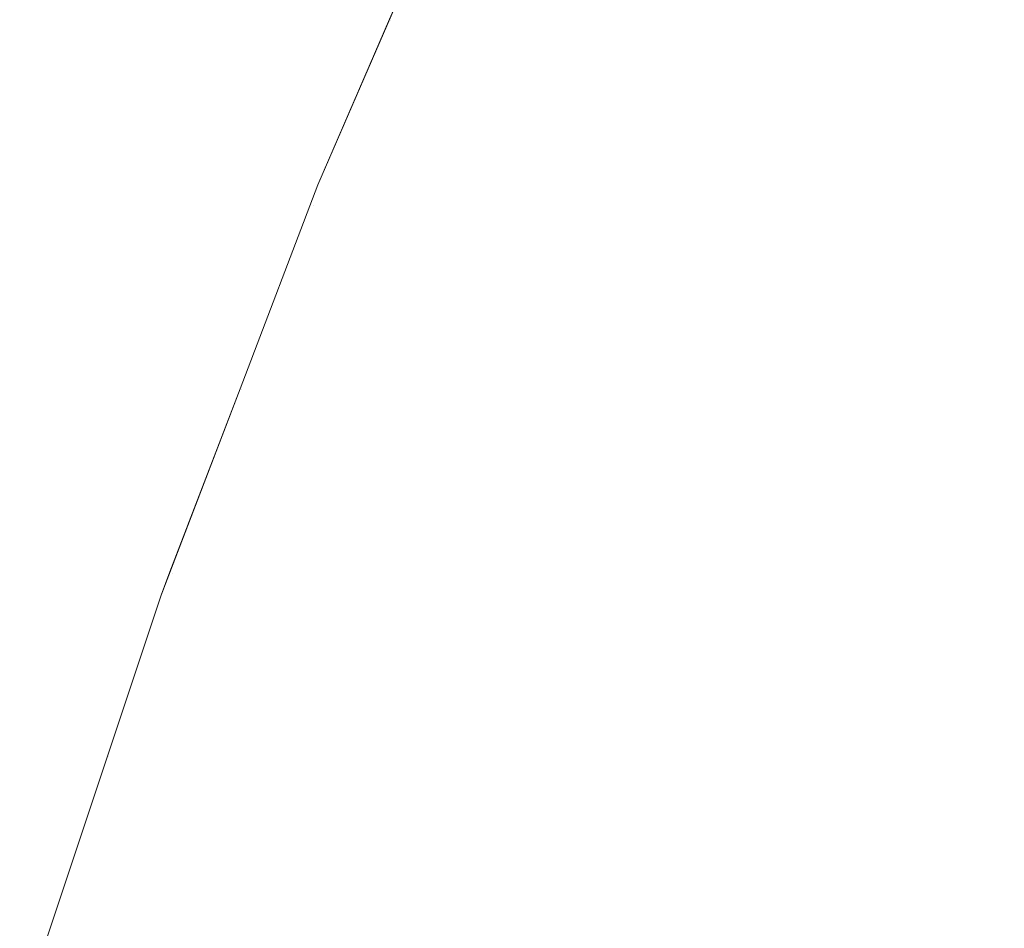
# Model space of a CAD drawing. Header units: centimetres. Extents: x -21.6 to 22.7, y 3.4 to 5.2.
# Tile 54 of 256: x -21.58131 to -21.57055, y 5.13611 to 5.14604. Entities that reach past the tile are written whole.
import ezdxf

# ---------------------------------------------------------------- set-up
doc = ezdxf.new("R2010")
doc.units = ezdxf.units.CM
doc.header["$LTSCALE"] = 2.54
doc.layers.add('Lucido design-1', color=7, linetype='Continuous')

# ---------------------------------------------------------------- blocks, each defined once
blk = doc.blocks.new('Gruppo-4-1')
at = {"color": 7, "linetype": 'Continuous', "lineweight": 9}
for points, invisible_edges in [([(-21.576184, 5.148546, -1872.915514), (-21.578051, 5.144233, -1872.915514), (-21.578051, 5.144233, -1872.315514), (-21.577267, 5.146045, -1872.315514)], 10), ([(-21.577253, 5.146033, -1872.918638), (-21.578051, 5.144233, -1872.915514), (-21.576184, 5.148546, -1872.915514)], 9), ([(-21.577253, 5.146033, -1872.31239), (-21.57636, 5.148059, -1872.31239), (-21.576184, 5.148546, -1872.315514), (-21.577267, 5.146045, -1872.315514)], 11), ([(-21.576184, 5.148546, -1872.915514), (-21.57636, 5.148059, -1872.918638), (-21.577253, 5.146033, -1872.918638)], 11), ([(-21.572657, 5.148176, -1872.287934), (-21.573565, 5.146225, -1872.287934), (-21.572917, 5.1458, -1872.285009), (-21.572017, 5.147733, -1872.285009)], 15), ([(-21.572017, 5.147733, -1872.946019), (-21.572917, 5.1458, -1872.946019), (-21.573565, 5.146225, -1872.943094), (-21.572657, 5.148176, -1872.943094)], 15), ([(-21.577145, 5.145966, -1872.30927), (-21.576253, 5.147989, -1872.30927), (-21.57636, 5.148059, -1872.31239), (-21.577253, 5.146033, -1872.31239)], 15), ([(-21.577253, 5.146033, -1872.918638), (-21.57636, 5.148059, -1872.918638), (-21.576253, 5.147989, -1872.921758), (-21.577145, 5.145966, -1872.921758)], 15), ([(-21.576965, 5.145854, -1872.30616), (-21.576076, 5.147872, -1872.30616), (-21.576253, 5.147989, -1872.30927), (-21.577145, 5.145966, -1872.30927)], 15), ([(-21.577145, 5.145966, -1872.921758), (-21.576253, 5.147989, -1872.921758), (-21.576076, 5.147872, -1872.924868), (-21.576965, 5.145854, -1872.924868)], 15), ([(-21.576714, 5.145698, -1872.303063), (-21.575828, 5.14771, -1872.303063), (-21.576076, 5.147872, -1872.30616), (-21.576965, 5.145854, -1872.30616)], 15), ([(-21.576965, 5.145854, -1872.924868), (-21.576076, 5.147872, -1872.924868), (-21.575828, 5.14771, -1872.927965), (-21.576714, 5.145698, -1872.927965)], 15), ([(-21.576393, 5.145499, -1872.299984), (-21.57551, 5.147501, -1872.299984), (-21.575828, 5.14771, -1872.303063), (-21.576714, 5.145698, -1872.303063)], 15), ([(-21.576714, 5.145698, -1872.927965), (-21.575828, 5.14771, -1872.927965), (-21.57551, 5.147501, -1872.931044), (-21.576393, 5.145499, -1872.931044)], 15), ([(-21.572017, 5.147733, -1872.285009), (-21.572917, 5.1458, -1872.285009), (-21.572208, 5.145335, -1872.282125), (-21.571317, 5.147248, -1872.282125)], 15), ([(-21.571317, 5.147248, -1872.948903), (-21.572208, 5.145335, -1872.948903), (-21.572917, 5.1458, -1872.946019), (-21.572017, 5.147733, -1872.946019)], 15), ([(-21.576002, 5.145256, -1872.296927), (-21.575124, 5.147248, -1872.296927), (-21.57551, 5.147501, -1872.299984), (-21.576393, 5.145499, -1872.299984)], 15), ([(-21.576393, 5.145499, -1872.931044), (-21.57551, 5.147501, -1872.931044), (-21.575124, 5.147248, -1872.934101), (-21.576002, 5.145256, -1872.934101)], 15), ([(-21.575543, 5.144971, -1872.293898), (-21.57467, 5.14695, -1872.293898), (-21.575124, 5.147248, -1872.296927), (-21.576002, 5.145256, -1872.296927)], 15), ([(-21.576002, 5.145256, -1872.934101), (-21.575124, 5.147248, -1872.934101), (-21.57467, 5.14695, -1872.93713), (-21.575543, 5.144971, -1872.93713)], 15), ([(-21.571317, 5.147248, -1872.282125), (-21.572208, 5.145335, -1872.282125), (-21.571439, 5.14483, -1872.279288), (-21.570558, 5.146722, -1872.279288)], 15), ([(-21.570558, 5.146722, -1872.95174), (-21.571439, 5.14483, -1872.95174), (-21.572208, 5.145335, -1872.948903), (-21.571317, 5.147248, -1872.948903)], 15), ([(-21.575016, 5.144644, -1872.290899), (-21.57415, 5.146609, -1872.290899), (-21.57467, 5.14695, -1872.293898), (-21.575543, 5.144971, -1872.293898)], 15), ([(-21.575543, 5.144971, -1872.93713), (-21.57467, 5.14695, -1872.93713), (-21.57415, 5.146609, -1872.940129), (-21.575016, 5.144644, -1872.940129)], 15), ([(-21.570558, 5.146722, -1872.279288), (-21.571439, 5.14483, -1872.279288), (-21.570613, 5.144288, -1872.276499), (-21.569742, 5.146157, -1872.276499)], 15), ([(-21.569742, 5.146157, -1872.954529), (-21.570613, 5.144288, -1872.954529), (-21.571439, 5.14483, -1872.95174), (-21.570558, 5.146722, -1872.95174)], 15), ([(-21.574424, 5.144277, -1872.287934), (-21.573565, 5.146225, -1872.287934), (-21.57415, 5.146609, -1872.290899), (-21.575016, 5.144644, -1872.290899)], 15), ([(-21.575016, 5.144644, -1872.940129), (-21.57415, 5.146609, -1872.940129), (-21.573565, 5.146225, -1872.943094), (-21.574424, 5.144277, -1872.943094)], 15), ([(-21.573768, 5.14387, -1872.285009), (-21.572917, 5.1458, -1872.285009), (-21.573565, 5.146225, -1872.287934), (-21.574424, 5.144277, -1872.287934)], 15), ([(-21.574424, 5.144277, -1872.943094), (-21.573565, 5.146225, -1872.943094), (-21.572917, 5.1458, -1872.946019), (-21.573768, 5.14387, -1872.946019)], 15), ([(-21.569742, 5.146157, -1872.276499), (-21.570613, 5.144288, -1872.276499), (-21.569731, 5.14371, -1872.273762), (-21.568872, 5.145554, -1872.273762)], 15), ([(-21.568872, 5.145554, -1872.957266), (-21.569731, 5.14371, -1872.957266), (-21.570613, 5.144288, -1872.954529), (-21.569742, 5.146157, -1872.954529)], 15), ([(-21.577253, 5.146033, -1872.31239), (-21.578096, 5.144011, -1872.31239), (-21.577987, 5.143947, -1872.30927), (-21.577145, 5.145966, -1872.30927)], 15), ([(-21.578051, 5.144233, -1872.315514), (-21.578096, 5.144011, -1872.31239), (-21.577253, 5.146033, -1872.31239)], 11), ([(-21.577253, 5.146033, -1872.918638), (-21.578096, 5.144011, -1872.918638), (-21.578051, 5.144233, -1872.915514)], 11), ([(-21.577145, 5.145966, -1872.921758), (-21.577987, 5.143947, -1872.921758), (-21.578096, 5.144011, -1872.918638), (-21.577253, 5.146033, -1872.918638)], 15), ([(-21.577253, 5.146033, -1872.31239), (-21.577267, 5.146045, -1872.315514), (-21.578051, 5.144233, -1872.315514)], 9), ([(-21.577145, 5.145966, -1872.30927), (-21.577987, 5.143947, -1872.30927), (-21.577805, 5.14384, -1872.30616), (-21.576965, 5.145854, -1872.30616)], 15), ([(-21.576965, 5.145854, -1872.924868), (-21.577805, 5.14384, -1872.924868), (-21.577987, 5.143947, -1872.921758), (-21.577145, 5.145966, -1872.921758)], 15), ([(-21.576965, 5.145854, -1872.30616), (-21.577805, 5.14384, -1872.30616), (-21.577551, 5.143691, -1872.303063), (-21.576714, 5.145698, -1872.303063)], 15), ([(-21.576714, 5.145698, -1872.927965), (-21.577551, 5.143691, -1872.927965), (-21.577805, 5.14384, -1872.924868), (-21.576965, 5.145854, -1872.924868)], 15), ([(-21.57305, 5.143424, -1872.282125), (-21.572208, 5.145335, -1872.282125), (-21.572917, 5.1458, -1872.285009), (-21.573768, 5.14387, -1872.285009)], 15), ([(-21.573768, 5.14387, -1872.946019), (-21.572917, 5.1458, -1872.946019), (-21.572208, 5.145335, -1872.948903), (-21.57305, 5.143424, -1872.948903)], 15), ([(-21.576714, 5.145698, -1872.303063), (-21.577551, 5.143691, -1872.303063), (-21.577226, 5.143501, -1872.299984), (-21.576393, 5.145499, -1872.299984)], 15), ([(-21.576393, 5.145499, -1872.931044), (-21.577226, 5.143501, -1872.931044), (-21.577551, 5.143691, -1872.927965), (-21.576714, 5.145698, -1872.927965)], 15), ([(-21.576393, 5.145499, -1872.299984), (-21.577226, 5.143501, -1872.299984), (-21.576831, 5.143269, -1872.296927), (-21.576002, 5.145256, -1872.296927)], 15), ([(-21.576002, 5.145256, -1872.934101), (-21.576831, 5.143269, -1872.934101), (-21.577226, 5.143501, -1872.931044), (-21.576393, 5.145499, -1872.931044)], 15), ([(-21.572272, 5.142941, -1872.279288), (-21.571439, 5.14483, -1872.279288), (-21.572208, 5.145335, -1872.282125), (-21.57305, 5.143424, -1872.282125)], 15), ([(-21.57305, 5.143424, -1872.948903), (-21.572208, 5.145335, -1872.948903), (-21.571439, 5.14483, -1872.95174), (-21.572272, 5.142941, -1872.95174)], 15), ([(-21.576002, 5.145256, -1872.296927), (-21.576831, 5.143269, -1872.296927), (-21.576366, 5.142996, -1872.293898), (-21.575543, 5.144971, -1872.293898)], 15), ([(-21.575543, 5.144971, -1872.93713), (-21.576366, 5.142996, -1872.93713), (-21.576831, 5.143269, -1872.934101), (-21.576002, 5.145256, -1872.934101)], 15), ([(-21.575543, 5.144971, -1872.293898), (-21.576366, 5.142996, -1872.293898), (-21.575834, 5.142684, -1872.290899), (-21.575016, 5.144644, -1872.290899)], 15), ([(-21.575016, 5.144644, -1872.940129), (-21.575834, 5.142684, -1872.940129), (-21.576366, 5.142996, -1872.93713), (-21.575543, 5.144971, -1872.93713)], 15), ([(-21.571435, 5.142422, -1872.276499), (-21.570613, 5.144288, -1872.276499), (-21.571439, 5.14483, -1872.279288), (-21.572272, 5.142941, -1872.279288)], 15), ([(-21.572272, 5.142941, -1872.95174), (-21.571439, 5.14483, -1872.95174), (-21.570613, 5.144288, -1872.954529), (-21.571435, 5.142422, -1872.954529)], 15), ([(-21.575016, 5.144644, -1872.290899), (-21.575834, 5.142684, -1872.290899), (-21.575235, 5.142333, -1872.287934), (-21.574424, 5.144277, -1872.287934)], 15), ([(-21.574424, 5.144277, -1872.943094), (-21.575235, 5.142333, -1872.943094), (-21.575834, 5.142684, -1872.940129), (-21.575016, 5.144644, -1872.940129)], 15), ([(-21.574424, 5.144277, -1872.287934), (-21.575235, 5.142333, -1872.287934), (-21.574572, 5.141944, -1872.285009), (-21.573768, 5.14387, -1872.285009)], 15), ([(-21.573768, 5.14387, -1872.946019), (-21.574572, 5.141944, -1872.946019), (-21.575235, 5.142333, -1872.943094), (-21.574424, 5.144277, -1872.943094)], 15), ([(-21.570543, 5.141868, -1872.273762), (-21.569731, 5.14371, -1872.273762), (-21.570613, 5.144288, -1872.276499), (-21.571435, 5.142422, -1872.276499)], 15), ([(-21.571435, 5.142422, -1872.954529), (-21.570613, 5.144288, -1872.954529), (-21.569731, 5.14371, -1872.957266), (-21.570543, 5.141868, -1872.957266)], 15), ([(-21.578096, 5.144011, -1872.31239), (-21.578051, 5.144233, -1872.315514), (-21.578902, 5.142006, -1872.315514)], 9), ([(-21.578902, 5.142006, -1872.315514), (-21.578051, 5.144233, -1872.315514), (-21.578051, 5.144233, -1872.915514), (-21.578902, 5.142006, -1872.915514)], 10), ([(-21.578902, 5.142006, -1872.915514), (-21.578051, 5.144233, -1872.915514), (-21.578096, 5.144011, -1872.918638)], 10), ([(-21.578902, 5.142006, -1872.315514), (-21.57889, 5.141995, -1872.31239), (-21.578096, 5.144011, -1872.31239)], 11), ([(-21.578096, 5.144011, -1872.918638), (-21.57889, 5.141995, -1872.918638), (-21.578902, 5.142006, -1872.915514)], 11), ([(-21.578779, 5.141934, -1872.30927), (-21.577987, 5.143947, -1872.30927), (-21.578096, 5.144011, -1872.31239), (-21.57889, 5.141995, -1872.31239)], 15), ([(-21.57889, 5.141995, -1872.918638), (-21.578096, 5.144011, -1872.918638), (-21.577987, 5.143947, -1872.921758), (-21.578779, 5.141934, -1872.921758)], 15), ([(-21.578596, 5.141832, -1872.30616), (-21.577805, 5.14384, -1872.30616), (-21.577987, 5.143947, -1872.30927), (-21.578779, 5.141934, -1872.30927)], 15), ([(-21.578779, 5.141934, -1872.921758), (-21.577987, 5.143947, -1872.921758), (-21.577805, 5.14384, -1872.924868), (-21.578596, 5.141832, -1872.924868)], 15), ([(-21.578339, 5.14169, -1872.303063), (-21.577551, 5.143691, -1872.303063), (-21.577805, 5.14384, -1872.30616), (-21.578596, 5.141832, -1872.30616)], 15), ([(-21.578596, 5.141832, -1872.924868), (-21.577805, 5.14384, -1872.924868), (-21.577551, 5.143691, -1872.927965), (-21.578339, 5.14169, -1872.927965)], 15), ([(-21.573768, 5.14387, -1872.285009), (-21.574572, 5.141944, -1872.285009), (-21.573845, 5.141518, -1872.282125), (-21.57305, 5.143424, -1872.282125)], 15), ([(-21.57305, 5.143424, -1872.948903), (-21.573845, 5.141518, -1872.948903), (-21.574572, 5.141944, -1872.946019), (-21.573768, 5.14387, -1872.946019)], 15), ([(-21.578011, 5.141509, -1872.299984), (-21.577226, 5.143501, -1872.299984), (-21.577551, 5.143691, -1872.303063), (-21.578339, 5.14169, -1872.303063)], 15), ([(-21.578339, 5.14169, -1872.927965), (-21.577551, 5.143691, -1872.927965), (-21.577226, 5.143501, -1872.931044), (-21.578011, 5.141509, -1872.931044)], 15), ([(-21.577611, 5.141287, -1872.296927), (-21.576831, 5.143269, -1872.296927), (-21.577226, 5.143501, -1872.299984), (-21.578011, 5.141509, -1872.299984)], 15), ([(-21.578011, 5.141509, -1872.931044), (-21.577226, 5.143501, -1872.931044), (-21.576831, 5.143269, -1872.934101), (-21.577611, 5.141287, -1872.934101)], 15), ([(-21.57305, 5.143424, -1872.282125), (-21.573845, 5.141518, -1872.282125), (-21.573058, 5.141056, -1872.279288), (-21.572272, 5.142941, -1872.279288)], 15), ([(-21.572272, 5.142941, -1872.95174), (-21.573058, 5.141056, -1872.95174), (-21.573845, 5.141518, -1872.948903), (-21.57305, 5.143424, -1872.948903)], 15), ([(-21.577141, 5.141027, -1872.293898), (-21.576366, 5.142996, -1872.293898), (-21.576831, 5.143269, -1872.296927), (-21.577611, 5.141287, -1872.296927)], 15), ([(-21.577611, 5.141287, -1872.934101), (-21.576831, 5.143269, -1872.934101), (-21.576366, 5.142996, -1872.93713), (-21.577141, 5.141027, -1872.93713)], 15), ([(-21.576603, 5.140729, -1872.290899), (-21.575834, 5.142684, -1872.290899), (-21.576366, 5.142996, -1872.293898), (-21.577141, 5.141027, -1872.293898)], 15), ([(-21.577141, 5.141027, -1872.93713), (-21.576366, 5.142996, -1872.93713), (-21.575834, 5.142684, -1872.940129), (-21.576603, 5.140729, -1872.940129)], 15), ([(-21.572272, 5.142941, -1872.279288), (-21.573058, 5.141056, -1872.279288), (-21.572212, 5.140559, -1872.276499), (-21.571435, 5.142422, -1872.276499)], 15), ([(-21.571435, 5.142422, -1872.954529), (-21.572212, 5.140559, -1872.954529), (-21.573058, 5.141056, -1872.95174), (-21.572272, 5.142941, -1872.95174)], 15), ([(-21.575998, 5.140394, -1872.287934), (-21.575235, 5.142333, -1872.287934), (-21.575834, 5.142684, -1872.290899), (-21.576603, 5.140729, -1872.290899)], 15), ([(-21.576603, 5.140729, -1872.940129), (-21.575834, 5.142684, -1872.940129), (-21.575235, 5.142333, -1872.943094), (-21.575998, 5.140394, -1872.943094)], 15), ([(-21.571435, 5.142422, -1872.276499), (-21.572212, 5.140559, -1872.276499), (-21.571309, 5.14003, -1872.273762), (-21.570543, 5.141868, -1872.273762)], 15), ([(-21.570543, 5.141868, -1872.957266), (-21.571309, 5.14003, -1872.957266), (-21.572212, 5.140559, -1872.954529), (-21.571435, 5.142422, -1872.954529)], 15), ([(-21.575328, 5.140023, -1872.285009), (-21.574572, 5.141944, -1872.285009), (-21.575235, 5.142333, -1872.287934), (-21.575998, 5.140394, -1872.287934)], 15), ([(-21.575998, 5.140394, -1872.943094), (-21.575235, 5.142333, -1872.943094), (-21.574572, 5.141944, -1872.946019), (-21.575328, 5.140023, -1872.946019)], 15), ([(-21.579668, 5.140005, -1872.315514), (-21.578902, 5.142006, -1872.315514), (-21.578902, 5.142006, -1872.915514), (-21.579764, 5.139753, -1872.915514)], 10), ([(-21.579635, 5.139988, -1872.918638), (-21.579764, 5.139753, -1872.915514), (-21.578902, 5.142006, -1872.915514)], 9), ([(-21.57889, 5.141995, -1872.31239), (-21.578902, 5.142006, -1872.315514), (-21.579668, 5.140005, -1872.315514)], 9), ([(-21.579668, 5.140005, -1872.315514), (-21.579635, 5.139988, -1872.31239), (-21.57889, 5.141995, -1872.31239)], 11), ([(-21.578902, 5.142006, -1872.915514), (-21.57889, 5.141995, -1872.918638), (-21.579635, 5.139988, -1872.918638)], 11), ([(-21.57889, 5.141995, -1872.31239), (-21.579635, 5.139988, -1872.31239), (-21.579524, 5.13993, -1872.30927), (-21.578779, 5.141934, -1872.30927)], 15), ([(-21.578779, 5.141934, -1872.921758), (-21.579524, 5.13993, -1872.921758), (-21.579635, 5.139988, -1872.918638), (-21.57889, 5.141995, -1872.918638)], 15), ([(-21.578779, 5.141934, -1872.30927), (-21.579524, 5.13993, -1872.30927), (-21.579338, 5.139833, -1872.30616), (-21.578596, 5.141832, -1872.30616)], 15), ([(-21.578596, 5.141832, -1872.924868), (-21.579338, 5.139833, -1872.924868), (-21.579524, 5.13993, -1872.921758), (-21.578779, 5.141934, -1872.921758)], 15), ([(-21.574594, 5.139617, -1872.282125), (-21.573845, 5.141518, -1872.282125), (-21.574572, 5.141944, -1872.285009), (-21.575328, 5.140023, -1872.285009)], 15), ([(-21.575328, 5.140023, -1872.946019), (-21.574572, 5.141944, -1872.946019), (-21.573845, 5.141518, -1872.948903), (-21.574594, 5.139617, -1872.948903)], 15), ([(-21.578596, 5.141832, -1872.30616), (-21.579338, 5.139833, -1872.30616), (-21.579079, 5.139698, -1872.303063), (-21.578339, 5.14169, -1872.303063)], 15), ([(-21.578339, 5.14169, -1872.927965), (-21.579079, 5.139698, -1872.927965), (-21.579338, 5.139833, -1872.924868), (-21.578596, 5.141832, -1872.924868)], 15), ([(-21.570543, 5.141868, -1872.273762), (-21.571309, 5.14003, -1872.273762), (-21.570352, 5.139469, -1872.27108), (-21.569597, 5.141281, -1872.27108)], 15), ([(-21.569597, 5.141281, -1872.959948), (-21.570352, 5.139469, -1872.959948), (-21.571309, 5.14003, -1872.957266), (-21.570543, 5.141868, -1872.957266)], 15), ([(-21.578339, 5.14169, -1872.303063), (-21.579079, 5.139698, -1872.303063), (-21.578748, 5.139524, -1872.299984), (-21.578011, 5.141509, -1872.299984)], 15), ([(-21.578011, 5.141509, -1872.931044), (-21.578748, 5.139524, -1872.931044), (-21.579079, 5.139698, -1872.927965), (-21.578339, 5.14169, -1872.927965)], 15), ([(-21.578011, 5.141509, -1872.299984), (-21.578748, 5.139524, -1872.299984), (-21.578344, 5.139314, -1872.296927), (-21.577611, 5.141287, -1872.296927)], 15), ([(-21.577611, 5.141287, -1872.934101), (-21.578344, 5.139314, -1872.934101), (-21.578748, 5.139524, -1872.931044), (-21.578011, 5.141509, -1872.931044)], 15), ([(-21.573798, 5.139176, -1872.279288), (-21.573058, 5.141056, -1872.279288), (-21.573845, 5.141518, -1872.282125), (-21.574594, 5.139617, -1872.282125)], 15), ([(-21.574594, 5.139617, -1872.948903), (-21.573845, 5.141518, -1872.948903), (-21.573058, 5.141056, -1872.95174), (-21.573798, 5.139176, -1872.95174)], 15), ([(-21.577611, 5.141287, -1872.296927), (-21.578344, 5.139314, -1872.296927), (-21.57787, 5.139066, -1872.293898), (-21.577141, 5.141027, -1872.293898)], 15), ([(-21.577141, 5.141027, -1872.93713), (-21.57787, 5.139066, -1872.93713), (-21.578344, 5.139314, -1872.934101), (-21.577611, 5.141287, -1872.934101)], 15), ([(-21.577141, 5.141027, -1872.293898), (-21.57787, 5.139066, -1872.293898), (-21.577327, 5.138783, -1872.290899), (-21.576603, 5.140729, -1872.290899)], 15), ([(-21.576603, 5.140729, -1872.940129), (-21.577327, 5.138783, -1872.940129), (-21.57787, 5.139066, -1872.93713), (-21.577141, 5.141027, -1872.93713)], 15), ([(-21.572943, 5.138703, -1872.276499), (-21.572212, 5.140559, -1872.276499), (-21.573058, 5.141056, -1872.279288), (-21.573798, 5.139176, -1872.279288)], 15), ([(-21.573798, 5.139176, -1872.95174), (-21.573058, 5.141056, -1872.95174), (-21.572212, 5.140559, -1872.954529), (-21.572943, 5.138703, -1872.954529)], 15), ([(-21.576603, 5.140729, -1872.290899), (-21.577327, 5.138783, -1872.290899), (-21.576715, 5.138464, -1872.287934), (-21.575998, 5.140394, -1872.287934)], 15), ([(-21.575998, 5.140394, -1872.943094), (-21.576715, 5.138464, -1872.943094), (-21.577327, 5.138783, -1872.940129), (-21.576603, 5.140729, -1872.940129)], 15), ([(-21.572031, 5.138198, -1872.273762), (-21.571309, 5.14003, -1872.273762), (-21.572212, 5.140559, -1872.276499), (-21.572943, 5.138703, -1872.276499)], 15), ([(-21.572943, 5.138703, -1872.954529), (-21.572212, 5.140559, -1872.954529), (-21.571309, 5.14003, -1872.957266), (-21.572031, 5.138198, -1872.957266)], 15), ([(-21.575998, 5.140394, -1872.287934), (-21.576715, 5.138464, -1872.287934), (-21.576038, 5.13811, -1872.285009), (-21.575328, 5.140023, -1872.285009)], 15), ([(-21.575328, 5.140023, -1872.946019), (-21.576038, 5.13811, -1872.946019), (-21.576715, 5.138464, -1872.943094), (-21.575998, 5.140394, -1872.943094)], 15), ([(-21.580334, 5.13799, -1872.31239), (-21.579635, 5.139988, -1872.31239), (-21.579668, 5.140005, -1872.315514), (-21.579764, 5.139753, -1872.315514)], 11), ([(-21.580222, 5.137935, -1872.30927), (-21.579524, 5.13993, -1872.30927), (-21.579635, 5.139988, -1872.31239), (-21.580334, 5.13799, -1872.31239)], 15), ([(-21.579764, 5.139753, -1872.915514), (-21.579635, 5.139988, -1872.918638), (-21.580334, 5.13799, -1872.918638)], 11), ([(-21.580334, 5.13799, -1872.918638), (-21.579635, 5.139988, -1872.918638), (-21.579524, 5.13993, -1872.921758), (-21.580222, 5.137935, -1872.921758)], 15), ([(-21.579764, 5.139753, -1872.915514), (-21.579764, 5.139753, -1872.315514), (-21.579668, 5.140005, -1872.315514)], 9), ([(-21.575328, 5.140023, -1872.285009), (-21.576038, 5.13811, -1872.285009), (-21.575297, 5.137724, -1872.282125), (-21.574594, 5.139617, -1872.282125)], 15), ([(-21.574594, 5.139617, -1872.948903), (-21.575297, 5.137724, -1872.948903), (-21.576038, 5.13811, -1872.946019), (-21.575328, 5.140023, -1872.946019)], 15), ([(-21.571063, 5.137662, -1872.27108), (-21.570352, 5.139469, -1872.27108), (-21.571309, 5.14003, -1872.273762), (-21.572031, 5.138198, -1872.273762)], 15), ([(-21.572031, 5.138198, -1872.957266), (-21.571309, 5.14003, -1872.957266), (-21.570352, 5.139469, -1872.959948), (-21.571063, 5.137662, -1872.959948)], 15), ([(-21.580035, 5.137843, -1872.30616), (-21.579338, 5.139833, -1872.30616), (-21.579524, 5.13993, -1872.30927), (-21.580222, 5.137935, -1872.30927)], 15), ([(-21.580222, 5.137935, -1872.921758), (-21.579524, 5.13993, -1872.921758), (-21.579338, 5.139833, -1872.924868), (-21.580035, 5.137843, -1872.924868)], 15), ([(-21.58101, 5.136016, -1872.315514), (-21.579764, 5.139753, -1872.315514), (-21.579764, 5.139753, -1872.915514), (-21.58131, 5.135117, -1872.915514)], 10), ([(-21.580334, 5.13799, -1872.918638), (-21.580988, 5.136004, -1872.918638), (-21.58131, 5.135117, -1872.915514), (-21.579764, 5.139753, -1872.915514)], 11), ([(-21.579764, 5.139753, -1872.315514), (-21.58101, 5.136016, -1872.315514), (-21.580988, 5.136004, -1872.31239), (-21.580334, 5.13799, -1872.31239)], 14), ([(-21.579773, 5.137714, -1872.303063), (-21.579079, 5.139698, -1872.303063), (-21.579338, 5.139833, -1872.30616), (-21.580035, 5.137843, -1872.30616)], 15), ([(-21.580035, 5.137843, -1872.924868), (-21.579338, 5.139833, -1872.924868), (-21.579079, 5.139698, -1872.927965), (-21.579773, 5.137714, -1872.927965)], 15), ([(-21.579438, 5.13755, -1872.299984), (-21.578748, 5.139524, -1872.299984), (-21.579079, 5.139698, -1872.303063), (-21.579773, 5.137714, -1872.303063)], 15), ([(-21.579773, 5.137714, -1872.927965), (-21.579079, 5.139698, -1872.927965), (-21.578748, 5.139524, -1872.931044), (-21.579438, 5.13755, -1872.931044)], 15), ([(-21.579031, 5.13735, -1872.296927), (-21.578344, 5.139314, -1872.296927), (-21.578748, 5.139524, -1872.299984), (-21.579438, 5.13755, -1872.299984)], 15), ([(-21.579438, 5.13755, -1872.931044), (-21.578748, 5.139524, -1872.931044), (-21.578344, 5.139314, -1872.934101), (-21.579031, 5.13735, -1872.934101)], 15), ([(-21.574594, 5.139617, -1872.282125), (-21.575297, 5.137724, -1872.282125), (-21.574493, 5.137304, -1872.279288), (-21.573798, 5.139176, -1872.279288)], 15), ([(-21.573798, 5.139176, -1872.95174), (-21.574493, 5.137304, -1872.95174), (-21.575297, 5.137724, -1872.948903), (-21.574594, 5.139617, -1872.948903)], 15), ([(-21.570044, 5.137098, -1872.268455), (-21.569343, 5.138877, -1872.268455), (-21.570352, 5.139469, -1872.27108), (-21.571063, 5.137662, -1872.27108)], 15), ([(-21.571063, 5.137662, -1872.959948), (-21.570352, 5.139469, -1872.959948), (-21.569343, 5.138877, -1872.962573), (-21.570044, 5.137098, -1872.962573)], 15), ([(-21.578553, 5.137115, -1872.293898), (-21.57787, 5.139066, -1872.293898), (-21.578344, 5.139314, -1872.296927), (-21.579031, 5.13735, -1872.296927)], 15), ([(-21.579031, 5.13735, -1872.934101), (-21.578344, 5.139314, -1872.934101), (-21.57787, 5.139066, -1872.93713), (-21.578553, 5.137115, -1872.93713)], 15), ([(-21.573798, 5.139176, -1872.279288), (-21.574493, 5.137304, -1872.279288), (-21.57363, 5.136853, -1872.276499), (-21.572943, 5.138703, -1872.276499)], 15), ([(-21.572943, 5.138703, -1872.954529), (-21.57363, 5.136853, -1872.954529), (-21.574493, 5.137304, -1872.95174), (-21.573798, 5.139176, -1872.95174)], 15), ([(-21.578004, 5.136846, -1872.290899), (-21.577327, 5.138783, -1872.290899), (-21.57787, 5.139066, -1872.293898), (-21.578553, 5.137115, -1872.293898)], 15), ([(-21.578553, 5.137115, -1872.93713), (-21.57787, 5.139066, -1872.93713), (-21.577327, 5.138783, -1872.940129), (-21.578004, 5.136846, -1872.940129)], 15), ([(-21.577388, 5.136543, -1872.287934), (-21.576715, 5.138464, -1872.287934), (-21.577327, 5.138783, -1872.290899), (-21.578004, 5.136846, -1872.290899)], 15), ([(-21.578004, 5.136846, -1872.940129), (-21.577327, 5.138783, -1872.940129), (-21.576715, 5.138464, -1872.943094), (-21.577388, 5.136543, -1872.943094)], 15), ([(-21.572943, 5.138703, -1872.276499), (-21.57363, 5.136853, -1872.276499), (-21.572709, 5.136373, -1872.273762), (-21.572031, 5.138198, -1872.273762)], 15), ([(-21.572031, 5.138198, -1872.957266), (-21.572709, 5.136373, -1872.957266), (-21.57363, 5.136853, -1872.954529), (-21.572943, 5.138703, -1872.954529)], 15), ([(-21.576704, 5.136207, -1872.285009), (-21.576038, 5.13811, -1872.285009), (-21.576715, 5.138464, -1872.287934), (-21.577388, 5.136543, -1872.287934)], 15), ([(-21.577388, 5.136543, -1872.943094), (-21.576715, 5.138464, -1872.943094), (-21.576038, 5.13811, -1872.946019), (-21.576704, 5.136207, -1872.946019)], 15), ([(-21.572031, 5.138198, -1872.273762), (-21.572709, 5.136373, -1872.273762), (-21.571732, 5.135863, -1872.27108), (-21.571063, 5.137662, -1872.27108)], 15), ([(-21.571063, 5.137662, -1872.959948), (-21.571732, 5.135863, -1872.959948), (-21.572709, 5.136373, -1872.957266), (-21.572031, 5.138198, -1872.957266)], 15), ([(-21.575956, 5.135839, -1872.282125), (-21.575297, 5.137724, -1872.282125), (-21.576038, 5.13811, -1872.285009), (-21.576704, 5.136207, -1872.285009)], 15), ([(-21.576704, 5.136207, -1872.946019), (-21.576038, 5.13811, -1872.946019), (-21.575297, 5.137724, -1872.948903), (-21.575956, 5.135839, -1872.948903)], 15), ([(-21.580334, 5.13799, -1872.31239), (-21.580988, 5.136004, -1872.31239), (-21.580874, 5.135951, -1872.30927), (-21.580222, 5.137935, -1872.30927)], 15), ([(-21.580222, 5.137935, -1872.921758), (-21.580874, 5.135951, -1872.921758), (-21.580988, 5.136004, -1872.918638), (-21.580334, 5.13799, -1872.918638)], 15), ([(-21.580222, 5.137935, -1872.30927), (-21.580874, 5.135951, -1872.30927), (-21.580686, 5.135864, -1872.30616), (-21.580035, 5.137843, -1872.30616)], 15), ([(-21.580035, 5.137843, -1872.924868), (-21.580686, 5.135864, -1872.924868), (-21.580874, 5.135951, -1872.921758), (-21.580222, 5.137935, -1872.921758)], 15), ([(-21.580035, 5.137843, -1872.30616), (-21.580686, 5.135864, -1872.30616), (-21.580422, 5.135742, -1872.303063), (-21.579773, 5.137714, -1872.303063)], 15), ([(-21.579773, 5.137714, -1872.927965), (-21.580422, 5.135742, -1872.927965), (-21.580686, 5.135864, -1872.924868), (-21.580035, 5.137843, -1872.924868)], 15), ([(-21.579773, 5.137714, -1872.303063), (-21.580422, 5.135742, -1872.303063), (-21.580084, 5.135587, -1872.299984), (-21.579438, 5.13755, -1872.299984)], 15), ([(-21.579438, 5.13755, -1872.931044), (-21.580084, 5.135587, -1872.931044), (-21.580422, 5.135742, -1872.927965), (-21.579773, 5.137714, -1872.927965)], 15), ([(-21.575145, 5.135441, -1872.279288), (-21.574493, 5.137304, -1872.279288), (-21.575297, 5.137724, -1872.282125), (-21.575956, 5.135839, -1872.282125)], 15), ([(-21.575956, 5.135839, -1872.948903), (-21.575297, 5.137724, -1872.948903), (-21.574493, 5.137304, -1872.95174), (-21.575145, 5.135441, -1872.95174)], 15), ([(-21.571063, 5.137662, -1872.27108), (-21.571732, 5.135863, -1872.27108), (-21.570702, 5.135325, -1872.268455), (-21.570044, 5.137098, -1872.268455)], 15), ([(-21.570044, 5.137098, -1872.962573), (-21.570702, 5.135325, -1872.962573), (-21.571732, 5.135863, -1872.959948), (-21.571063, 5.137662, -1872.959948)], 15), ([(-21.579438, 5.13755, -1872.299984), (-21.580084, 5.135587, -1872.299984), (-21.579674, 5.135397, -1872.296927), (-21.579031, 5.13735, -1872.296927)], 15), ([(-21.579031, 5.13735, -1872.934101), (-21.579674, 5.135397, -1872.934101), (-21.580084, 5.135587, -1872.931044), (-21.579438, 5.13755, -1872.931044)], 15), ([(-21.579031, 5.13735, -1872.296927), (-21.579674, 5.135397, -1872.296927), (-21.579191, 5.135174, -1872.293898), (-21.578553, 5.137115, -1872.293898)], 15), ([(-21.578553, 5.137115, -1872.93713), (-21.579191, 5.135174, -1872.93713), (-21.579674, 5.135397, -1872.934101), (-21.579031, 5.13735, -1872.934101)], 15), ([(-21.574274, 5.135013, -1872.276499), (-21.57363, 5.136853, -1872.276499), (-21.574493, 5.137304, -1872.279288), (-21.575145, 5.135441, -1872.279288)], 15), ([(-21.575145, 5.135441, -1872.95174), (-21.574493, 5.137304, -1872.95174), (-21.57363, 5.136853, -1872.954529), (-21.574274, 5.135013, -1872.954529)], 15), ([(-21.578553, 5.137115, -1872.293898), (-21.579191, 5.135174, -1872.293898), (-21.578638, 5.134919, -1872.290899), (-21.578004, 5.136846, -1872.290899)], 15), ([(-21.578004, 5.136846, -1872.940129), (-21.578638, 5.134919, -1872.940129), (-21.579191, 5.135174, -1872.93713), (-21.578553, 5.137115, -1872.93713)], 15), ([(-21.570044, 5.137098, -1872.268455), (-21.570702, 5.135325, -1872.268455), (-21.569622, 5.134762, -1872.26589), (-21.568974, 5.136505, -1872.26589)], 15), ([(-21.568974, 5.136505, -1872.965138), (-21.569622, 5.134762, -1872.965138), (-21.570702, 5.135325, -1872.962573), (-21.570044, 5.137098, -1872.962573)], 15), ([(-21.578004, 5.136846, -1872.290899), (-21.578638, 5.134919, -1872.290899), (-21.578016, 5.134632, -1872.287934), (-21.577388, 5.136543, -1872.287934)], 15), ([(-21.577388, 5.136543, -1872.943094), (-21.578016, 5.134632, -1872.943094), (-21.578638, 5.134919, -1872.940129), (-21.578004, 5.136846, -1872.940129)], 15), ([(-21.573344, 5.134556, -1872.273762), (-21.572709, 5.136373, -1872.273762), (-21.57363, 5.136853, -1872.276499), (-21.574274, 5.135013, -1872.276499)], 15), ([(-21.574274, 5.135013, -1872.954529), (-21.57363, 5.136853, -1872.954529), (-21.572709, 5.136373, -1872.957266), (-21.573344, 5.134556, -1872.957266)], 15), ([(-21.577388, 5.136543, -1872.287934), (-21.578016, 5.134632, -1872.287934), (-21.577327, 5.134314, -1872.285009), (-21.576704, 5.136207, -1872.285009)], 15), ([(-21.576704, 5.136207, -1872.946019), (-21.577327, 5.134314, -1872.946019), (-21.578016, 5.134632, -1872.943094), (-21.577388, 5.136543, -1872.943094)], 15), ([(-21.572358, 5.134072, -1872.27108), (-21.571732, 5.135863, -1872.27108), (-21.572709, 5.136373, -1872.273762), (-21.573344, 5.134556, -1872.273762)], 15), ([(-21.573344, 5.134556, -1872.957266), (-21.572709, 5.136373, -1872.957266), (-21.571732, 5.135863, -1872.959948), (-21.572358, 5.134072, -1872.959948)], 15), ([(-21.576704, 5.136207, -1872.285009), (-21.577327, 5.134314, -1872.285009), (-21.576572, 5.133966, -1872.282125), (-21.575956, 5.135839, -1872.282125)], 15), ([(-21.575956, 5.135839, -1872.948903), (-21.576572, 5.133966, -1872.948903), (-21.577327, 5.134314, -1872.946019), (-21.576704, 5.136207, -1872.946019)], 15)]:
    blk.add_3dface(points, dxfattribs=dict(at, invisible_edges=invisible_edges))
blk = doc.blocks.new('Gruppo-5-1')
at = {"color": 7}
blk.add_blockref('Gruppo-4-1', (0, 0), dxfattribs=at)

msp = doc.modelspace()

# ---------------------------------------------------------------- block references
at = {"layer": 'Lucido design-1', "color": 7}
msp.add_blockref('Gruppo-5-1', (0, 0), dxfattribs=at)

doc.saveas('drawing.dxf')
